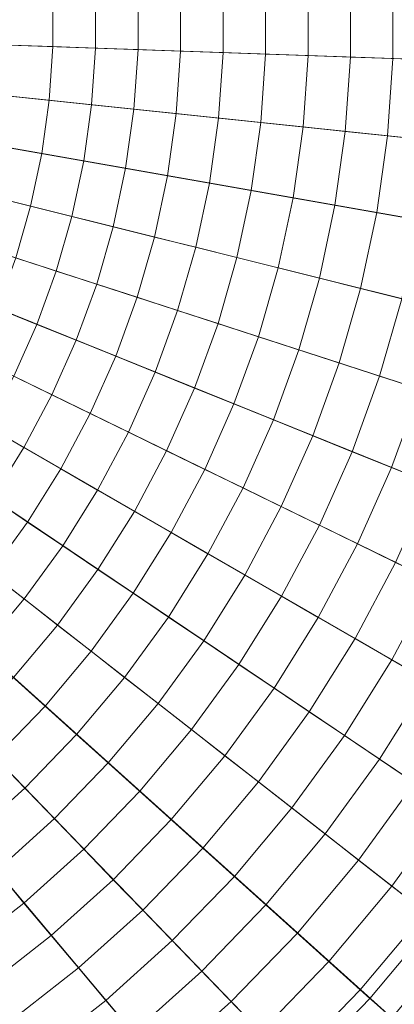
# Model space of a CAD drawing. Header units: centimetres. Extents: x -3.01 to 4.18, y -5.46 to 1.74.
# Tile 234 of 256: x 1.09 to 1.35, y -2.53 to -1.86. Entities that reach past the tile are written whole.
import ezdxf

# ---------------------------------------------------------------- set-up
doc = ezdxf.new("R2010")
doc.units = ezdxf.units.CM
doc.header["$LTSCALE"] = 2.54
doc.layers.add('Lucido design-1', color=7, linetype='Continuous')

# ---------------------------------------------------------------- blocks, each defined once
blk = doc.blocks.new('Gruppo-1')
at = {"color": 142, "linetype": 'Continuous', "lineweight": 9}
for points in [[(1.58519, -1.89534, 36.39157), (1.58519, -1.82558, 36.39157), (0.58636, -1.86046, 36.39157), (1.58519, -1.89534, 36.39157)], [(0.58636, -1.86046, 37.29882), (1.58519, -1.82558, 37.29882), (1.58519, -1.89534, 37.29882), (0.58636, -1.86046, 37.29882)], [(1.58032, -1.96493, 36.39157), (1.58519, -1.89534, 36.39157), (0.58636, -1.86046, 36.39157), (1.58032, -1.96493, 36.39157)], [(1.57061, -2.03401, 36.39157), (1.58032, -1.96493, 36.39157), (0.58636, -1.86046, 36.39157), (1.57061, -2.03401, 36.39157)], [(1.55611, -2.10225, 36.39157), (1.57061, -2.03401, 36.39157), (0.58636, -1.86046, 36.39157), (1.55611, -2.10225, 36.39157)], [(1.53688, -2.1693, 36.39157), (1.55611, -2.10225, 36.39157), (0.58636, -1.86046, 36.39157), (1.53688, -2.1693, 36.39157)], [(1.51302, -2.23486, 36.39157), (1.53688, -2.1693, 36.39157), (0.58636, -1.86046, 36.39157), (1.51302, -2.23486, 36.39157)], [(1.48465, -2.29858, 36.39157), (1.51302, -2.23486, 36.39157), (0.58636, -1.86046, 36.39157), (1.48465, -2.29858, 36.39157)], [(1.4519, -2.36018, 36.39157), (1.48465, -2.29858, 36.39157), (0.58636, -1.86046, 36.39157), (1.4519, -2.36018, 36.39157)], [(1.41493, -2.41934, 36.39157), (1.4519, -2.36018, 36.39157), (0.58636, -1.86046, 36.39157), (1.41493, -2.41934, 36.39157)], [(1.37393, -2.47577, 36.39157), (1.41493, -2.41934, 36.39157), (0.58636, -1.86046, 36.39157), (1.37393, -2.47577, 36.39157)], [(1.32909, -2.52921, 36.39157), (1.37393, -2.47577, 36.39157), (0.58636, -1.86046, 36.39157), (1.32909, -2.52921, 36.39157)], [(1.28063, -2.57939, 36.39157), (1.32909, -2.52921, 36.39157), (0.58636, -1.86046, 36.39157), (1.28063, -2.57939, 36.39157)], [(1.22879, -2.62607, 36.39157), (1.28063, -2.57939, 36.39157), (0.58636, -1.86046, 36.39157), (1.22879, -2.62607, 36.39157)], [(1.17381, -2.66902, 36.39157), (1.22879, -2.62607, 36.39157), (0.58636, -1.86046, 36.39157), (1.17381, -2.66902, 36.39157)], [(0.58636, -1.86046, 37.29882), (1.58519, -1.89534, 37.29882), (1.58032, -1.96493, 37.29882), (0.58636, -1.86046, 37.29882)], [(0.58636, -1.86046, 37.29882), (1.58032, -1.96493, 37.29882), (1.57061, -2.03401, 37.29882), (0.58636, -1.86046, 37.29882)], [(0.58636, -1.86046, 37.29882), (1.57061, -2.03401, 37.29882), (1.55611, -2.10225, 37.29882), (0.58636, -1.86046, 37.29882)], [(0.58636, -1.86046, 37.29882), (1.55611, -2.10225, 37.29882), (1.53688, -2.1693, 37.29882), (0.58636, -1.86046, 37.29882)], [(0.58636, -1.86046, 37.29882), (1.53688, -2.1693, 37.29882), (1.51302, -2.23486, 37.29882), (0.58636, -1.86046, 37.29882)], [(0.58636, -1.86046, 37.29882), (1.51302, -2.23486, 37.29882), (1.48465, -2.29858, 37.29882), (0.58636, -1.86046, 37.29882)], [(0.58636, -1.86046, 37.29882), (1.48465, -2.29858, 37.29882), (1.4519, -2.36018, 37.29882), (0.58636, -1.86046, 37.29882)], [(0.58636, -1.86046, 37.29882), (1.4519, -2.36018, 37.29882), (1.41493, -2.41934, 37.29882), (0.58636, -1.86046, 37.29882)], [(0.58636, -1.86046, 37.29882), (1.41493, -2.41934, 37.29882), (1.37393, -2.47577, 37.29882), (0.58636, -1.86046, 37.29882)], [(0.58636, -1.86046, 37.29882), (1.37393, -2.47577, 37.29882), (1.32909, -2.52921, 37.29882), (0.58636, -1.86046, 37.29882)], [(0.58636, -1.86046, 37.29882), (1.32909, -2.52921, 37.29882), (1.28063, -2.57939, 37.29882), (0.58636, -1.86046, 37.29882)], [(0.58636, -1.86046, 37.29882), (1.28063, -2.57939, 37.29882), (1.22879, -2.62607, 37.29882), (0.58636, -1.86046, 37.29882)], [(0.58636, -1.86046, 37.29882), (1.22879, -2.62607, 37.29882), (1.17381, -2.66902, 37.29882), (0.58636, -1.86046, 37.29882)], [(1.32909, -2.52921, 37.29882), (1.37393, -2.47577, 37.29882), (1.37393, -2.47577, 36.39157), (1.32909, -2.52921, 36.39157), (1.32909, -2.52921, 37.29882)], [(1.28063, -2.57939, 37.29882), (1.32909, -2.52921, 37.29882), (1.32909, -2.52921, 36.39157), (1.28063, -2.57939, 36.39157), (1.28063, -2.57939, 37.29882)]]:
    blk.add_polyline3d(points, dxfattribs=at)
for points in [[(4.18279, -1.98605, 37.29766), (4.18279, -1.73487, 37.29766), (0.58852, -1.86039, 37.29766), (0.58852, -1.86054, 37.29766)], [(1.25779, -1.88391, 38.36793), (1.25779, -1.83701, 38.36793), (1.2868, -1.836, 38.36498), (1.2868, -1.88492, 38.36498)], [(1.2868, -1.88492, 38.36498), (1.2868, -1.836, 38.36498), (1.3158, -1.83499, 38.36193), (1.3158, -1.88593, 38.36193)], [(1.3158, -1.88593, 38.36193), (1.3158, -1.83499, 38.36193), (1.34479, -1.83398, 38.35878), (1.34479, -1.88695, 38.35878)], [(1.34479, -1.88695, 38.35878), (1.34479, -1.83398, 38.35878), (1.37377, -1.83296, 38.35553), (1.37377, -1.88796, 38.35553)], [(1.08354, -1.87782, 38.3835), (1.08354, -1.8431, 38.3835), (1.1126, -1.84208, 38.38116), (1.1126, -1.87884, 38.38116)], [(1.1126, -1.87884, 38.38116), (1.1126, -1.84208, 38.38116), (1.14166, -1.84107, 38.37871), (1.14166, -1.87985, 38.37871)], [(1.14166, -1.87985, 38.37871), (1.14166, -1.84107, 38.37871), (1.17071, -1.84006, 38.37617), (1.17071, -1.88087, 38.37617)], [(1.17071, -1.88087, 38.37617), (1.17071, -1.84006, 38.37617), (1.19975, -1.83904, 38.37352), (1.19975, -1.88188, 38.37352)], [(1.19975, -1.88188, 38.37352), (1.19975, -1.83904, 38.37352), (1.22877, -1.83803, 38.37078), (1.22877, -1.88289, 38.37078)], [(1.22877, -1.88289, 38.37078), (1.22877, -1.83803, 38.37078), (1.25779, -1.83701, 38.36793), (1.25779, -1.88391, 38.36793)], [(1.08719, -5.42407, 37.29766), (1.33456, -5.38045, 37.29766), (0.58681, -1.86258, 37.29766), (0.58666, -1.8626, 37.29766)], [(1.33456, -5.38045, 37.29766), (1.57828, -5.31968, 37.29766), (0.58696, -1.86254, 37.29766), (0.58681, -1.86258, 37.29766)], [(1.57828, -5.31968, 37.29766), (1.81716, -5.24206, 37.29766), (0.5871, -1.86249, 37.29766), (0.58696, -1.86254, 37.29766)], [(1.81716, -5.24206, 37.29766), (2.05005, -5.14797, 37.29766), (0.58724, -1.86244, 37.29766), (0.5871, -1.86249, 37.29766)], [(2.05005, -5.14797, 37.29766), (2.27581, -5.03786, 37.29766), (0.58738, -1.86237, 37.29766), (0.58724, -1.86244, 37.29766)], [(2.27581, -5.03786, 37.29766), (2.49334, -4.91227, 37.29766), (0.58751, -1.86229, 37.29766), (0.58738, -1.86237, 37.29766)], [(2.49334, -4.91227, 37.29766), (2.70158, -4.77181, 37.29766), (0.58763, -1.86221, 37.29766), (0.58751, -1.86229, 37.29766)], [(2.70158, -4.77181, 37.29766), (2.89951, -4.61717, 37.29766), (0.58775, -1.86212, 37.29766), (0.58763, -1.86221, 37.29766)], [(2.89951, -4.61717, 37.29766), (3.08618, -4.4491, 37.29766), (0.58786, -1.86202, 37.29766), (0.58775, -1.86212, 37.29766)], [(3.08618, -4.4491, 37.29766), (3.26066, -4.26841, 37.29766), (0.58797, -1.86191, 37.29766), (0.58786, -1.86202, 37.29766)], [(3.26066, -4.26841, 37.29766), (3.42212, -4.076, 37.29766), (0.58806, -1.86179, 37.29766), (0.58797, -1.86191, 37.29766)], [(3.42212, -4.076, 37.29766), (3.56976, -3.87279, 37.29766), (0.58815, -1.86167, 37.29766), (0.58806, -1.86179, 37.29766)], [(3.56976, -3.87279, 37.29766), (3.70286, -3.65977, 37.29766), (0.58823, -1.86154, 37.29766), (0.58815, -1.86167, 37.29766)], [(3.70286, -3.65977, 37.29766), (3.82078, -3.43799, 37.29766), (0.5883, -1.86141, 37.29766), (0.58823, -1.86154, 37.29766)], [(3.82078, -3.43799, 37.29766), (3.92295, -3.20853, 37.29766), (0.58837, -1.86127, 37.29766), (0.5883, -1.86141, 37.29766)], [(3.92295, -3.20853, 37.29766), (4.00886, -2.9725, 37.29766), (0.58842, -1.86113, 37.29766), (0.58837, -1.86127, 37.29766)], [(4.00886, -2.9725, 37.29766), (4.07809, -2.73105, 37.29766), (0.58846, -1.86098, 37.29766), (0.58842, -1.86113, 37.29766)], [(4.07809, -2.73105, 37.29766), (4.13032, -2.48536, 37.29766), (0.58849, -1.86084, 37.29766), (0.58846, -1.86098, 37.29766)], [(4.13032, -2.48536, 37.29766), (4.16527, -2.23662, 37.29766), (0.58851, -1.86069, 37.29766), (0.58849, -1.86084, 37.29766)], [(4.16527, -2.23662, 37.29766), (4.18279, -1.98605, 37.29766), (0.58852, -1.86054, 37.29766), (0.58851, -1.86069, 37.29766)], [(1.08112, -1.91246, 38.3835), (1.08354, -1.87782, 38.3835), (1.1126, -1.87884, 38.38116), (1.11004, -1.9155, 38.38116)], [(1.11004, -1.9155, 38.38116), (1.1126, -1.87884, 38.38116), (1.14166, -1.87985, 38.37871), (1.13896, -1.91854, 38.37871)], [(1.13896, -1.91854, 38.37871), (1.14166, -1.87985, 38.37871), (1.17071, -1.88087, 38.37617), (1.16786, -1.92158, 38.37617)], [(1.16786, -1.92158, 38.37617), (1.17071, -1.88087, 38.37617), (1.19975, -1.88188, 38.37352), (1.19676, -1.92462, 38.37352)], [(1.19676, -1.92462, 38.37352), (1.19975, -1.88188, 38.37352), (1.22877, -1.88289, 38.37078), (1.22564, -1.92765, 38.37078)], [(1.22564, -1.92765, 38.37078), (1.22877, -1.88289, 38.37078), (1.25779, -1.88391, 38.36793), (1.25452, -1.93069, 38.36793)], [(1.25452, -1.93069, 38.36793), (1.25779, -1.88391, 38.36793), (1.2868, -1.88492, 38.36498), (1.28339, -1.93372, 38.36498)], [(1.28339, -1.93372, 38.36498), (1.2868, -1.88492, 38.36498), (1.3158, -1.88593, 38.36193), (1.31225, -1.93675, 38.36193)], [(1.31225, -1.93675, 38.36193), (1.3158, -1.88593, 38.36193), (1.34479, -1.88695, 38.35878), (1.34109, -1.93979, 38.35878)], [(1.34109, -1.93979, 38.35878), (1.34479, -1.88695, 38.35878), (1.37377, -1.88796, 38.35553), (1.36993, -1.94282, 38.35553)], [(1.07629, -1.94685, 38.3835), (1.08112, -1.91246, 38.3835), (1.11004, -1.9155, 38.38116), (1.10493, -1.9519, 38.38116)], [(1.10493, -1.9519, 38.38116), (1.11004, -1.9155, 38.38116), (1.13896, -1.91854, 38.37871), (1.13356, -1.95695, 38.37871)], [(1.13356, -1.95695, 38.37871), (1.13896, -1.91854, 38.37871), (1.16786, -1.92158, 38.37617), (1.16218, -1.96199, 38.37617)], [(1.16218, -1.96199, 38.37617), (1.16786, -1.92158, 38.37617), (1.19676, -1.92462, 38.37352), (1.1908, -1.96704, 38.37352)], [(1.1908, -1.96704, 38.37352), (1.19676, -1.92462, 38.37352), (1.22564, -1.92765, 38.37078), (1.2194, -1.97208, 38.37078)], [(1.2194, -1.97208, 38.37078), (1.22564, -1.92765, 38.37078), (1.25452, -1.93069, 38.36793), (1.248, -1.97712, 38.36793)], [(1.248, -1.97712, 38.36793), (1.25452, -1.93069, 38.36793), (1.28339, -1.93372, 38.36498), (1.27658, -1.98217, 38.36498)], [(1.27658, -1.98217, 38.36498), (1.28339, -1.93372, 38.36498), (1.31225, -1.93675, 38.36193), (1.30516, -1.9872, 38.36193)], [(1.30516, -1.9872, 38.36193), (1.31225, -1.93675, 38.36193), (1.34109, -1.93979, 38.35878), (1.33372, -1.99224, 38.35878)], [(1.33372, -1.99224, 38.35878), (1.34109, -1.93979, 38.35878), (1.36993, -1.94282, 38.35553), (1.36228, -1.99728, 38.35553)], [(1.06907, -1.98081, 38.3835), (1.07629, -1.94685, 38.3835), (1.10493, -1.9519, 38.38116), (1.09728, -1.98785, 38.38116)], [(1.09728, -1.98785, 38.38116), (1.10493, -1.9519, 38.38116), (1.13356, -1.95695, 38.37871), (1.12549, -1.99488, 38.37871)], [(1.12549, -1.99488, 38.37871), (1.13356, -1.95695, 38.37871), (1.16218, -1.96199, 38.37617), (1.1537, -2.00191, 38.37617)], [(1.1537, -2.00191, 38.37617), (1.16218, -1.96199, 38.37617), (1.1908, -1.96704, 38.37352), (1.18189, -2.00894, 38.37352)], [(1.18189, -2.00894, 38.37352), (1.1908, -1.96704, 38.37352), (1.2194, -1.97208, 38.37078), (1.21007, -2.01597, 38.37078)], [(1.21007, -2.01597, 38.37078), (1.2194, -1.97208, 38.37078), (1.248, -1.97712, 38.36793), (1.23825, -2.02299, 38.36793)], [(1.23825, -2.02299, 38.36793), (1.248, -1.97712, 38.36793), (1.27658, -1.98217, 38.36498), (1.26641, -2.03002, 38.36498)], [(1.0595, -2.01419, 38.3835), (1.06907, -1.98081, 38.3835), (1.09728, -1.98785, 38.38116), (1.08715, -2.02318, 38.38116)], [(1.26641, -2.03002, 38.36498), (1.27658, -1.98217, 38.36498), (1.30516, -1.9872, 38.36193), (1.29456, -2.03704, 38.36193)], [(1.08715, -2.02318, 38.38116), (1.09728, -1.98785, 38.38116), (1.12549, -1.99488, 38.37871), (1.1148, -2.03216, 38.37871)], [(1.29456, -2.03704, 38.36193), (1.30516, -1.9872, 38.36193), (1.33372, -1.99224, 38.35878), (1.32271, -2.04405, 38.35878)], [(1.1148, -2.03216, 38.37871), (1.12549, -1.99488, 38.37871), (1.1537, -2.00191, 38.37617), (1.14245, -2.04114, 38.37617)], [(1.32271, -2.04405, 38.35878), (1.33372, -1.99224, 38.35878), (1.36228, -1.99728, 38.35553), (1.35084, -2.05107, 38.35553)], [(1.14245, -2.04114, 38.37617), (1.1537, -2.00191, 38.37617), (1.18189, -2.00894, 38.37352), (1.17008, -2.05012, 38.37352)], [(1.17008, -2.05012, 38.37352), (1.18189, -2.00894, 38.37352), (1.21007, -2.01597, 38.37078), (1.1977, -2.0591, 38.37078)], [(1.1977, -2.0591, 38.37078), (1.21007, -2.01597, 38.37078), (1.23825, -2.02299, 38.36793), (1.22532, -2.06807, 38.36793)], [(1.07458, -2.05772, 38.38116), (1.08715, -2.02318, 38.38116), (1.1148, -2.03216, 38.37871), (1.10154, -2.06861, 38.37871)], [(1.22532, -2.06807, 38.36793), (1.23825, -2.02299, 38.36793), (1.26641, -2.03002, 38.36498), (1.25293, -2.07704, 38.36498)], [(1.25293, -2.07704, 38.36498), (1.26641, -2.03002, 38.36498), (1.29456, -2.03704, 38.36193), (1.28052, -2.08601, 38.36193)], [(1.10154, -2.06861, 38.37871), (1.1148, -2.03216, 38.37871), (1.14245, -2.04114, 38.37617), (1.12849, -2.07949, 38.37617)], [(1.28052, -2.08601, 38.36193), (1.29456, -2.03704, 38.36193), (1.32271, -2.04405, 38.35878), (1.30811, -2.09497, 38.35878)], [(1.12849, -2.07949, 38.37617), (1.14245, -2.04114, 38.37617), (1.17008, -2.05012, 38.37352), (1.15543, -2.09038, 38.37352)], [(1.30811, -2.09497, 38.35878), (1.32271, -2.04405, 38.35878), (1.35084, -2.05107, 38.35553), (1.33568, -2.10393, 38.35553)], [(1.15543, -2.09038, 38.37352), (1.17008, -2.05012, 38.37352), (1.1977, -2.0591, 38.37078), (1.18236, -2.10126, 38.37078)], [(1.33568, -2.10393, 38.35553), (1.35084, -2.05107, 38.35553), (1.37896, -2.05808, 38.35218), (1.36325, -2.11289, 38.35218)], [(1.05963, -2.09129, 38.38116), (1.07458, -2.05772, 38.38116), (1.10154, -2.06861, 38.37871), (1.08577, -2.10404, 38.37871)], [(1.18236, -2.10126, 38.37078), (1.1977, -2.0591, 38.37078), (1.22532, -2.06807, 38.36793), (1.20928, -2.11214, 38.36793)], [(1.08577, -2.10404, 38.37871), (1.10154, -2.06861, 38.37871), (1.12849, -2.07949, 38.37617), (1.11189, -2.11678, 38.37617)], [(1.20928, -2.11214, 38.36793), (1.22532, -2.06807, 38.36793), (1.25293, -2.07704, 38.36498), (1.23619, -2.12301, 38.36498)], [(1.23619, -2.12301, 38.36498), (1.25293, -2.07704, 38.36498), (1.28052, -2.08601, 38.36193), (1.2631, -2.13388, 38.36193)], [(1.11189, -2.11678, 38.37617), (1.12849, -2.07949, 38.37617), (1.15543, -2.09038, 38.37352), (1.138, -2.12951, 38.37352)], [(1.138, -2.12951, 38.37352), (1.15543, -2.09038, 38.37352), (1.18236, -2.10126, 38.37078), (1.16411, -2.14225, 38.37078)], [(1.2631, -2.13388, 38.36193), (1.28052, -2.08601, 38.36193), (1.30811, -2.09497, 38.35878), (1.28999, -2.14475, 38.35878)], [(1.28999, -2.14475, 38.35878), (1.30811, -2.09497, 38.35878), (1.33568, -2.10393, 38.35553), (1.31687, -2.15561, 38.35553)], [(1.06756, -2.13828, 38.37871), (1.08577, -2.10404, 38.37871), (1.11189, -2.11678, 38.37617), (1.09273, -2.15281, 38.37617)], [(1.16411, -2.14225, 38.37078), (1.18236, -2.10126, 38.37078), (1.20928, -2.11214, 38.36793), (1.19021, -2.15498, 38.36793)], [(1.31687, -2.15561, 38.35553), (1.33568, -2.10393, 38.35553), (1.36325, -2.11289, 38.35218), (1.34375, -2.16646, 38.35218)], [(1.19021, -2.15498, 38.36793), (1.20928, -2.11214, 38.36793), (1.23619, -2.12301, 38.36498), (1.2163, -2.1677, 38.36498)], [(1.09273, -2.15281, 38.37617), (1.11189, -2.11678, 38.37617), (1.138, -2.12951, 38.37352), (1.11789, -2.16734, 38.37352)], [(1.34375, -2.16646, 38.35218), (1.36325, -2.11289, 38.35218), (1.3908, -2.12184, 38.34873), (1.37061, -2.17732, 38.34873)], [(1.2163, -2.1677, 38.36498), (1.23619, -2.12301, 38.36498), (1.2631, -2.13388, 38.36193), (1.24238, -2.18042, 38.36193)], [(1.11789, -2.16734, 38.37352), (1.138, -2.12951, 38.37352), (1.16411, -2.14225, 38.37078), (1.14305, -2.18186, 38.37078)], [(1.04701, -2.17117, 38.37871), (1.06756, -2.13828, 38.37871), (1.09273, -2.15281, 38.37617), (1.0711, -2.18742, 38.37617)], [(1.24238, -2.18042, 38.36193), (1.2631, -2.13388, 38.36193), (1.28999, -2.14475, 38.35878), (1.26845, -2.19314, 38.35878)], [(1.14305, -2.18186, 38.37078), (1.16411, -2.14225, 38.37078), (1.19021, -2.15498, 38.36793), (1.16819, -2.19638, 38.36793)], [(1.26845, -2.19314, 38.35878), (1.28999, -2.14475, 38.35878), (1.31687, -2.15561, 38.35553), (1.29451, -2.20585, 38.35553)], [(1.0711, -2.18742, 38.37617), (1.09273, -2.15281, 38.37617), (1.11789, -2.16734, 38.37352), (1.09519, -2.20367, 38.37352)], [(1.16819, -2.19638, 38.36793), (1.19021, -2.15498, 38.36793), (1.2163, -2.1677, 38.36498), (1.19333, -2.2109, 38.36498)], [(1.29451, -2.20585, 38.35553), (1.31687, -2.15561, 38.35553), (1.34375, -2.16646, 38.35218), (1.32056, -2.21855, 38.35218)], [(1.32056, -2.21855, 38.35218), (1.34375, -2.16646, 38.35218), (1.37061, -2.17732, 38.34873), (1.3466, -2.23125, 38.34873)], [(1.09519, -2.20367, 38.37352), (1.11789, -2.16734, 38.37352), (1.14305, -2.18186, 38.37078), (1.11927, -2.21991, 38.37078)], [(1.19333, -2.2109, 38.36498), (1.2163, -2.1677, 38.36498), (1.24238, -2.18042, 38.36193), (1.21846, -2.2254, 38.36193)], [(1.11927, -2.21991, 38.37078), (1.14305, -2.18186, 38.37078), (1.16819, -2.19638, 38.36793), (1.14334, -2.23615, 38.36793)], [(1.21846, -2.2254, 38.36193), (1.24238, -2.18042, 38.36193), (1.26845, -2.19314, 38.35878), (1.24358, -2.23991, 38.35878)], [(1.04711, -2.22044, 38.37617), (1.0711, -2.18742, 38.37617), (1.09519, -2.20367, 38.37352), (1.07001, -2.23833, 38.37352)], [(1.24358, -2.23991, 38.35878), (1.26845, -2.19314, 38.35878), (1.29451, -2.20585, 38.35553), (1.26869, -2.2544, 38.35553)], [(1.14334, -2.23615, 38.36793), (1.16819, -2.19638, 38.36793), (1.19333, -2.2109, 38.36498), (1.16741, -2.25238, 38.36498)], [(1.07001, -2.23833, 38.37352), (1.09519, -2.20367, 38.37352), (1.11927, -2.21991, 38.37078), (1.0929, -2.25621, 38.37078)], [(1.26869, -2.2544, 38.35553), (1.29451, -2.20585, 38.35553), (1.32056, -2.21855, 38.35218), (1.29379, -2.26889, 38.35218)], [(1.16741, -2.25238, 38.36498), (1.19333, -2.2109, 38.36498), (1.21846, -2.2254, 38.36193), (1.19146, -2.26861, 38.36193)], [(1.0929, -2.25621, 38.37078), (1.11927, -2.21991, 38.37078), (1.14334, -2.23615, 38.36793), (1.11578, -2.27409, 38.36793)], [(1.29379, -2.26889, 38.35218), (1.32056, -2.21855, 38.35218), (1.3466, -2.23125, 38.34873), (1.31888, -2.28338, 38.34873)], [(1.19146, -2.26861, 38.36193), (1.21846, -2.2254, 38.36193), (1.24358, -2.23991, 38.35878), (1.21551, -2.28483, 38.35878)], [(1.31888, -2.28338, 38.34873), (1.3466, -2.23125, 38.34873), (1.37262, -2.24395, 38.34518), (1.34396, -2.29786, 38.34518)], [(1.04247, -2.27115, 38.37352), (1.07001, -2.23833, 38.37352), (1.0929, -2.25621, 38.37078), (1.06406, -2.29058, 38.37078)], [(1.11578, -2.27409, 38.36793), (1.14334, -2.23615, 38.36793), (1.16741, -2.25238, 38.36498), (1.13865, -2.29196, 38.36498)], [(1.21551, -2.28483, 38.35878), (1.24358, -2.23991, 38.35878), (1.26869, -2.2544, 38.35553), (1.23955, -2.30104, 38.35553)], [(1.34396, -2.29786, 38.34518), (1.37262, -2.24395, 38.34518), (1.39864, -2.25664, 38.34153), (1.36903, -2.31233, 38.34153)], [(1.13865, -2.29196, 38.36498), (1.16741, -2.25238, 38.36498), (1.19146, -2.26861, 38.36193), (1.16152, -2.30982, 38.36193)], [(1.06406, -2.29058, 38.37078), (1.0929, -2.25621, 38.37078), (1.11578, -2.27409, 38.36793), (1.08564, -2.31001, 38.36793)], [(1.23955, -2.30104, 38.35553), (1.26869, -2.2544, 38.35553), (1.29379, -2.26889, 38.35218), (1.26357, -2.31725, 38.35218)], [(1.08564, -2.31001, 38.36793), (1.11578, -2.27409, 38.36793), (1.13865, -2.29196, 38.36498), (1.10721, -2.32943, 38.36498)], [(1.16152, -2.30982, 38.36193), (1.19146, -2.26861, 38.36193), (1.21551, -2.28483, 38.35878), (1.18437, -2.32768, 38.35878)], [(1.26357, -2.31725, 38.35218), (1.29379, -2.26889, 38.35218), (1.31888, -2.28338, 38.34873), (1.28759, -2.33345, 38.34873)], [(1.18437, -2.32768, 38.35878), (1.21551, -2.28483, 38.35878), (1.23955, -2.30104, 38.35553), (1.20722, -2.34553, 38.35553)], [(1.28759, -2.33345, 38.34873), (1.31888, -2.28338, 38.34873), (1.34396, -2.29786, 38.34518), (1.3116, -2.34964, 38.34518)], [(1.10721, -2.32943, 38.36498), (1.13865, -2.29196, 38.36498), (1.16152, -2.30982, 38.36193), (1.12877, -2.34885, 38.36193)], [(1.3116, -2.34964, 38.34518), (1.34396, -2.29786, 38.34518), (1.36903, -2.31233, 38.34153), (1.3356, -2.36583, 38.34153)], [(1.20722, -2.34553, 38.35553), (1.23955, -2.30104, 38.35553), (1.26357, -2.31725, 38.35218), (1.23006, -2.36337, 38.35218)], [(1.05306, -2.34374, 38.36793), (1.08564, -2.31001, 38.36793), (1.10721, -2.32943, 38.36498), (1.07323, -2.36462, 38.36498)], [(1.12877, -2.34885, 38.36193), (1.16152, -2.30982, 38.36193), (1.18437, -2.32768, 38.35878), (1.15033, -2.36826, 38.35878)], [(1.3356, -2.36583, 38.34153), (1.36903, -2.31233, 38.34153), (1.39408, -2.3268, 38.33777), (1.35959, -2.38201, 38.33777)], [(1.23006, -2.36337, 38.35218), (1.26357, -2.31725, 38.35218), (1.28759, -2.33345, 38.34873), (1.25289, -2.38121, 38.34873)], [(1.15033, -2.36826, 38.35878), (1.18437, -2.32768, 38.35878), (1.20722, -2.34553, 38.35553), (1.17187, -2.38766, 38.35553)], [(1.07323, -2.36462, 38.36498), (1.10721, -2.32943, 38.36498), (1.12877, -2.34885, 38.36193), (1.09338, -2.3855, 38.36193)], [(1.25289, -2.38121, 38.34873), (1.28759, -2.33345, 38.34873), (1.3116, -2.34964, 38.34518), (1.27571, -2.39904, 38.34518)], [(1.17187, -2.38766, 38.35553), (1.20722, -2.34553, 38.35553), (1.23006, -2.36337, 38.35218), (1.19341, -2.40705, 38.35218)], [(1.09338, -2.3855, 38.36193), (1.12877, -2.34885, 38.36193), (1.15033, -2.36826, 38.35878), (1.11353, -2.40636, 38.35878)], [(1.27571, -2.39904, 38.34518), (1.3116, -2.34964, 38.34518), (1.3356, -2.36583, 38.34153), (1.29852, -2.41686, 38.34153)], [(1.03687, -2.39736, 38.36498), (1.07323, -2.36462, 38.36498), (1.09338, -2.3855, 38.36193), (1.05552, -2.41958, 38.36193)], [(1.11353, -2.40636, 38.35878), (1.15033, -2.36826, 38.35878), (1.17187, -2.38766, 38.35553), (1.13367, -2.42722, 38.35553)], [(1.19341, -2.40705, 38.35218), (1.23006, -2.36337, 38.35218), (1.25289, -2.38121, 38.34873), (1.21494, -2.42644, 38.34873)], [(1.29852, -2.41686, 38.34153), (1.3356, -2.36583, 38.34153), (1.35959, -2.38201, 38.33777), (1.32132, -2.43467, 38.33777)], [(1.21494, -2.42644, 38.34873), (1.25289, -2.38121, 38.34873), (1.27571, -2.39904, 38.34518), (1.23646, -2.44581, 38.34518)], [(1.05552, -2.41958, 38.36193), (1.09338, -2.3855, 38.36193), (1.11353, -2.40636, 38.35878), (1.07417, -2.4418, 38.35878)], [(1.13367, -2.42722, 38.35553), (1.17187, -2.38766, 38.35553), (1.19341, -2.40705, 38.35218), (1.1538, -2.44807, 38.35218)], [(1.32132, -2.43467, 38.33777), (1.35959, -2.38201, 38.33777), (1.38356, -2.39818, 38.33392), (1.34411, -2.45248, 38.33392)], [(1.23646, -2.44581, 38.34518), (1.27571, -2.39904, 38.34518), (1.29852, -2.41686, 38.34153), (1.25797, -2.46518, 38.34153)], [(1.34411, -2.45248, 38.33392), (1.38356, -2.39818, 38.33392), (1.40753, -2.41434, 38.32997), (1.36689, -2.47028, 38.32997)], [(1.07417, -2.4418, 38.35878), (1.11353, -2.40636, 38.35878), (1.13367, -2.42722, 38.35553), (1.0928, -2.46402, 38.35553)], [(1.1538, -2.44807, 38.35218), (1.19341, -2.40705, 38.35218), (1.21494, -2.42644, 38.34873), (1.17393, -2.46891, 38.34873)], [(1.25797, -2.46518, 38.34153), (1.29852, -2.41686, 38.34153), (1.32132, -2.43467, 38.33777), (1.27948, -2.48454, 38.33777)], [(1.0928, -2.46402, 38.35553), (1.13367, -2.42722, 38.35553), (1.1538, -2.44807, 38.35218), (1.11143, -2.48622, 38.35218)], [(1.17393, -2.46891, 38.34873), (1.21494, -2.42644, 38.34873), (1.23646, -2.44581, 38.34518), (1.19405, -2.48974, 38.34518)], [(1.27948, -2.48454, 38.33777), (1.32132, -2.43467, 38.33777), (1.34411, -2.45248, 38.33392), (1.30097, -2.5039, 38.33392)], [(1.03243, -2.47442, 38.35878), (1.07417, -2.4418, 38.35878), (1.0928, -2.46402, 38.35553), (1.04947, -2.49787, 38.35553)], [(1.11143, -2.48622, 38.35218), (1.1538, -2.44807, 38.35218), (1.17393, -2.46891, 38.34873), (1.13006, -2.50841, 38.34873)], [(1.19405, -2.48974, 38.34518), (1.23646, -2.44581, 38.34518), (1.25797, -2.46518, 38.34153), (1.21415, -2.51056, 38.34153)], [(1.30097, -2.5039, 38.33392), (1.34411, -2.45248, 38.33392), (1.36689, -2.47028, 38.32997), (1.32245, -2.52324, 38.32997)], [(1.04947, -2.49787, 38.35553), (1.0928, -2.46402, 38.35553), (1.11143, -2.48622, 38.35218), (1.0665, -2.52132, 38.35218)], [(1.13006, -2.50841, 38.34873), (1.17393, -2.46891, 38.34873), (1.19405, -2.48974, 38.34518), (1.14867, -2.53059, 38.34518)], [(1.21415, -2.51056, 38.34153), (1.25797, -2.46518, 38.34153), (1.27948, -2.48454, 38.33777), (1.23425, -2.53137, 38.33777)], [(1.32245, -2.52324, 38.32997), (1.36689, -2.47028, 38.32997), (1.38966, -2.48807, 38.32591), (1.34392, -2.54257, 38.32591)], [(1.0665, -2.52132, 38.35218), (1.11143, -2.48622, 38.35218), (1.13006, -2.50841, 38.34873), (1.08353, -2.54476, 38.34873)], [(1.23425, -2.53137, 38.33777), (1.27948, -2.48454, 38.33777), (1.30097, -2.5039, 38.33392), (1.25434, -2.55218, 38.33392)], [(1.34392, -2.54257, 38.32591), (1.38966, -2.48807, 38.32591), (1.41242, -2.50585, 38.32176), (1.36538, -2.5619, 38.32176)], [(1.14867, -2.53059, 38.34518), (1.19405, -2.48974, 38.34518), (1.21415, -2.51056, 38.34153), (1.16728, -2.55277, 38.34153)], [(1.08353, -2.54476, 38.34873), (1.13006, -2.50841, 38.34873), (1.14867, -2.53059, 38.34518), (1.10055, -2.56819, 38.34518)], [(1.25434, -2.55218, 38.33392), (1.30097, -2.5039, 38.33392), (1.32245, -2.52324, 38.32997), (1.27442, -2.57297, 38.32997)], [(1.16728, -2.55277, 38.34153), (1.21415, -2.51056, 38.34153), (1.23425, -2.53137, 38.33777), (1.18587, -2.57493, 38.33777)], [(1.27442, -2.57297, 38.32997), (1.32245, -2.52324, 38.32997), (1.34392, -2.54257, 38.32591), (1.29449, -2.59375, 38.32591)], [(1.10055, -2.56819, 38.34518), (1.14867, -2.53059, 38.34518), (1.16728, -2.55277, 38.34153), (1.11757, -2.59161, 38.34153)], [(1.18587, -2.57493, 38.33777), (1.23425, -2.53137, 38.33777), (1.25434, -2.55218, 38.33392), (1.20446, -2.59709, 38.33392)]]:
    blk.add_3dface(points, dxfattribs=at)

msp = doc.modelspace()

# ---------------------------------------------------------------- block references
at = {"layer": 'Lucido design-1', "color": 7}
msp.add_blockref('Gruppo-1', (0, 0), dxfattribs=at)

doc.saveas('drawing.dxf')
